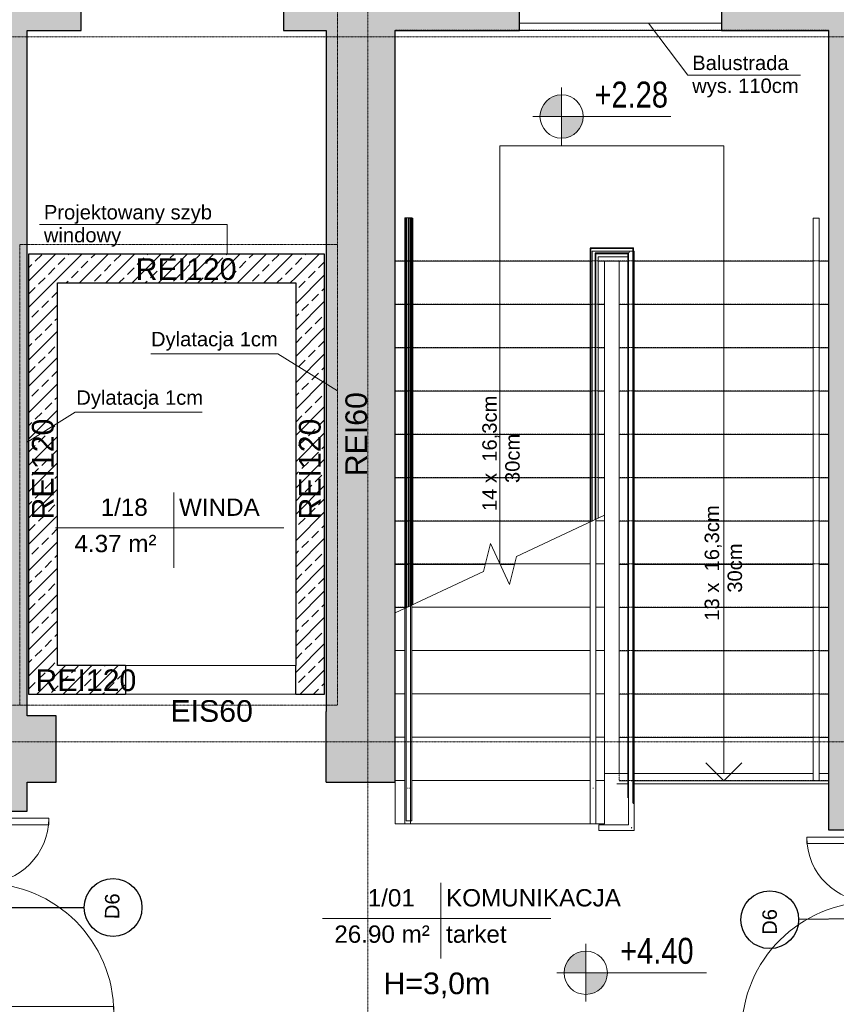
# Model space of a CAD drawing. Header units: inches. Extents: x -112469 to 885939, y -131046 to 286269.
# Tile 111 of 138: x 154391 to 160047, y -45531 to -38707. Entities that reach past the tile are written whole.
import ezdxf

# ---------------------------------------------------------------- set-up
doc = ezdxf.new("R2010")
doc.units = ezdxf.units.IN
doc.header["$MEASUREMENT"] = 0
for name, pattern in [('Aligning Line 1_8_', [0.635, 0.3175, -0.3175]), ('Linia siatki', [0.9925, 0.47, -0.2175, 0.0875, -0.2175]), ('Ponad', [0.396875, 0.238125, -0.15875])]:
    doc.linetypes.add(name, pattern=pattern)
for name, color, linetype, lineweight in [('_IS_kan san', 34, 'Continuous', 40), ('A-AREA', 251, 'Continuous', 9), ('A-AREA-IDEN', 251, 'Continuous', 9), ('A-DETL', 251, 'Continuous', 9), ('A-DETL-GENF', 254, 'Continuous', 9), ('A-DETL-MEDM', 251, 'Continuous', 25), ('A-DETL-THIN', 251, 'Continuous', 9), ('A-DOOR', 251, 'Continuous', 9), ('A-DOOR-FRAM', 251, 'Continuous', 18), ('A-FLOR', 251, 'Continuous', 9), ('A-FLOR-HRAL', 251, 'Continuous', 9), ('A-FLOR-HRAL-MBND', 251, 'Ponad', 9), ('A-WALL', 251, 'Continuous', 9), ('A-WALL-PATT', 254, 'Continuous', 25), ('G-ANNO-DIMS', 251, 'Continuous', 9), ('G-ANNO-TEXT', 251, 'Continuous', 9), ('S-GRID', 251, 'Continuous', 9), ('S-STRS', 251, 'Continuous', 9), ('S-STRS-ANNO', 251, 'Continuous', 9), ('S-STRS-MBND', 251, 'Ponad', 9)]:
    doc.layers.add(name, color=color, linetype=linetype, lineweight=lineweight)
doc.styles.add('Arial_1', font='arial.ttf', dxfattribs={"height": 12})
doc.styles.add('Arial_2', font='arial.ttf', dxfattribs={"height": 10})
doc.styles.add('Arial_3', font='arial.ttf', dxfattribs={"height": 15})
doc.styles.add('Arial_4', font='arial.ttf', dxfattribs={"width": 0.8, "height": 18})
pattern_1 = [(45, (-149354.02, 88325.72), (-91.23799, 91.23799), []), (45, (-149262.78, 88325.72), (-91.23799, 91.23799), [64.52, -32.26])]

# ---------------------------------------------------------------- blocks, each defined once
blk = doc.blocks.new('Etyk_pom_1_mala - Etyk_pom_1_mala-219433-4_Poziom piętra')
at = {"layer": 'A-AREA-IDEN'}
for p, q in [((-0.0958, 0.1444), (-0.0958, -0.3781)), ((-0.9154, -0.1015), (0.6661, -0.1015))]:
    blk.add_line(p, q, dxfattribs=at)
blk = doc.blocks.new('Typ poręczy górnej - Górna poręcz_wewnętrzny_-V11-4_Poziom piętra')
at = {"layer": 'A-FLOR-HRAL', "linetype": 'Ponad'}
for p, q in [((16502.16, -9005.59), (16506.16, -9005.59)), ((16502.16, -9035.47), (16502.16, -9005.59)), ((16506.16, -9035.47), (16506.16, -9005.59)), ((16502.16, -9035.47), (16506.16, -9035.47)), ((16502.16, -9035.59), (16506.16, -9035.59)), ((16502.16, -9275.76), (16502.16, -9035.59)), ((16506.16, -9273.9), (16506.16, -9035.59))]:
    blk.add_line(p, q, dxfattribs=at)
at = {"layer": 'A-FLOR-HRAL'}
for p, q in [((16506.16, -9273.9), (16502.16, -9275.76)), ((16502.16, -9423.47), (16502.16, -9275.76)), ((16506.16, -9423.47), (16506.16, -9273.9)), ((16502.16, -9423.47), (16506.16, -9423.47))]:
    blk.add_line(p, q, dxfattribs=at)
blk = doc.blocks.new('Typ poręczy górnej - Górna poręcz_wewnętrzny_-712975-4_Poziom piętra')
at = {"layer": 'A-FLOR-HRAL'}
for p, q in [((16502.16, -9396.58), (16502.16, -9423.47)), ((16503.95, -9400.72), (16504.37, -9400.72)), ((16506.16, -9423.47), (16506.16, -9396.58))]:
    blk.add_line(p, q, dxfattribs=at)
at = {"layer": 'A-FLOR-HRAL', "flags": 128}
blk.add_lwpolyline([(16504.37, -9423.47), (16504.16, -9423.47), (16503.96, -9423.47)], dxfattribs=at)
blk = doc.blocks.new('Poręcz - Poręcz-712949-4_Poziom piętra')
at = {"layer": 'A-FLOR-HRAL-MBND'}
for p, q in [((16502.66, -9005.59), (16505.66, -9005.59)), ((16502.66, -9035.47), (16502.66, -9005.59)), ((16502.66, -9005.59), (16505.66, -9005.59)), ((16502.66, -9035.47), (16502.66, -9005.59)), ((16502.66, -9005.59), (16505.66, -9005.59)), ((16502.66, -9035.47), (16502.66, -9005.59)), ((16502.66, -9005.59), (16505.66, -9005.59)), ((16502.66, -9035.47), (16502.66, -9005.59)), ((16505.66, -9035.47), (16505.66, -9005.59)), ((16505.66, -9035.47), (16505.66, -9005.59)), ((16505.66, -9035.47), (16505.66, -9005.59)), ((16505.66, -9035.47), (16505.66, -9005.59)), ((16502.66, -9035.59), (16502.66, -9035.47)), ((16502.66, -9035.59), (16502.66, -9035.47)), ((16502.66, -9035.59), (16502.66, -9035.47)), ((16502.66, -9035.59), (16502.66, -9035.47)), ((16502.66, -9275.53), (16502.66, -9035.59)), ((16502.66, -9275.53), (16502.66, -9035.59)), ((16502.66, -9275.53), (16502.66, -9035.59)), ((16502.66, -9275.53), (16502.66, -9035.59)), ((16505.66, -9035.59), (16505.66, -9035.47)), ((16505.66, -9035.59), (16505.66, -9035.47)), ((16505.66, -9035.59), (16505.66, -9035.47)), ((16505.66, -9035.59), (16505.66, -9035.47)), ((16505.66, -9274.13), (16505.66, -9035.59)), ((16505.66, -9274.13), (16505.66, -9035.59)), ((16505.66, -9274.13), (16505.66, -9035.59)), ((16505.66, -9274.13), (16505.66, -9035.59))]:
    blk.add_line(p, q, dxfattribs=at)
blk = doc.blocks.new('Typ poręczy górnej - Górna poręcz_wewnętrzny_-V10-4_Poziom piętra')
at = {"layer": 'A-FLOR-HRAL'}
for p, q in [((16788.08, -9005.71), (16784.08, -9005.71)), ((16784.08, -9005.71), (16784.08, -9395.71)), ((16788.08, -9005.71), (16788.08, -9395.71)), ((16788.08, -9395.71), (16784.08, -9395.71))]:
    blk.add_line(p, q, dxfattribs=at)
blk = doc.blocks.new('Typ poręczy górnej - Górna poręcz_wewnętrzny_-712286-4_Poziom piętra')
at = {"layer": 'A-FLOR-HRAL'}
for p, q in [((16784.08, -9005.71), (16784.08, -9036.67)), ((16788.08, -9036.67), (16788.08, -9005.71)), ((16784.08, -9036.67), (16784.08, -9395.71)), ((16788.08, -9395.71), (16788.08, -9036.67))]:
    blk.add_line(p, q, dxfattribs=at)
at = {"layer": 'A-FLOR-HRAL', "flags": 128}
for points in [[(16785.88, -9005.71), (16786.08, -9005.71), (16786.29, -9005.71)], [(16786.29, -9395.71), (16786.08, -9395.71), (16785.88, -9395.71)]]:
    blk.add_lwpolyline(points, dxfattribs=at)
blk = doc.blocks.new('Typ poręczy górnej - Górna poręcz_wewnętrzny_-V9-4_Poziom piętra')
at = {"layer": 'A-FLOR-HRAL'}
for p, q in [((16631.08, -9028.67), (16660.16, -9028.67)), ((16631.08, -9035.71), (16631.08, -9028.67)), ((16635.08, -9032.67), (16656.16, -9032.67)), ((16635.08, -9035.71), (16635.08, -9032.67)), ((16656.16, -9032.67), (16656.16, -9395.71)), ((16660.16, -9028.67), (16660.16, -9395.71)), ((16631.08, -9215.65), (16631.08, -9035.71)), ((16635.08, -9213.78), (16635.08, -9035.71)), ((16656.16, -9395.71), (16656.16, -9426.25)), ((16660.16, -9395.71), (16660.16, -9430.25)), ((16635.62, -9430.25), (16635.62, -9426.25)), ((16656.16, -9426.25), (16635.62, -9426.25)), ((16660.16, -9430.25), (16635.62, -9430.25))]:
    blk.add_line(p, q, dxfattribs=at)
blk = doc.blocks.new('Typ poręczy górnej - Górna poręcz_wewnętrzny_-703303-4_Poziom piętra')
at = {"layer": 'A-FLOR-HRAL'}
for p, q in [((16658.16, -9028.67), (16631.08, -9028.67)), ((16631.08, -9028.67), (16631.08, -9035.21)), ((16635.08, -9032.67), (16656.16, -9032.67)), ((16635.08, -9035.21), (16635.08, -9032.67)), ((16656.16, -9030.67), (16656.16, -9396.22)), ((16660.16, -9396.22), (16660.16, -9030.67)), ((16631.08, -9035.21), (16631.08, -9215.65)), ((16635.08, -9213.78), (16635.08, -9035.21)), ((16656.16, -9396.22), (16656.16, -9426.25)), ((16660.16, -9430.25), (16660.16, -9396.22)), ((16656.16, -9426.25), (16635.62, -9426.25)), ((16635.62, -9428.02), (16635.62, -9428.46)), ((16635.62, -9430.25), (16660.16, -9430.25))]:
    blk.add_line(p, q, dxfattribs=at)
at = {"layer": 'A-FLOR-HRAL', "flags": 128}
for points in [[(16658.16, -9028.67), (16657.64, -9028.74), (16657.16, -9028.94), (16656.75, -9029.26), (16656.43, -9029.67), (16656.23, -9030.16), (16656.16, -9030.67)], [(16656.16, -9030.67), (16656.23, -9030.16), (16656.43, -9029.67), (16656.75, -9029.26), (16657.16, -9028.94), (16657.64, -9028.74), (16658.16, -9028.67), (16658.68, -9028.74), (16659.16, -9028.94), (16659.58, -9029.26)], [(16659.58, -9029.26), (16659.16, -9028.94), (16658.68, -9028.74), (16658.16, -9028.67)]]:
    blk.add_lwpolyline(points, dxfattribs=at)
at = {"layer": 'A-FLOR-HRAL'}
for points, knots in [([(16632.85, -9030.44), (16632.88, -9030.48), (16632.96, -9030.55), (16633.08, -9030.67), (16633.2, -9030.8), (16633.28, -9030.87), (16633.32, -9030.91)], [-0.53727163, -0.53727163, -0.53727163, -0.53727163, -0.52083333, -0.5, -0.47916667, -0.46272837, -0.46272837, -0.46272837, -0.46272837]), ([(16657.93, -9428.02), (16657.96, -9428.06), (16658.04, -9428.13), (16658.16, -9428.25), (16658.28, -9428.37), (16658.35, -9428.44), (16658.37, -9428.46)], [0.46272837, 0.46272837, 0.46272837, 0.46272837, 0.47916667, 0.5, 0.52083333, 0.53328567, 0.53328567, 0.53328567, 0.53328567])]:
    blk.add_open_spline(points, degree=3, knots=knots, dxfattribs=at)
for points in [[(16633.29, -9035.71), (16633.22, -9035.71), (16633.08, -9035.72), (16632.95, -9035.71), (16632.88, -9035.71)], [(16657.96, -9395.72), (16658.03, -9395.72), (16658.16, -9395.71), (16658.3, -9395.72), (16658.37, -9395.72)]]:
    blk.add_open_spline(points, degree=3, dxfattribs=at)
blk = doc.blocks.new('Poręcz - Poręcz-703291-4_Poziom piętra')
at = {"layer": 'A-FLOR-HRAL'}
for p, q in [((16503.66, -9005.71), (16506.66, -9005.71)), ((16503.66, -9035.71), (16503.66, -9005.71)), ((16506.66, -9035.71), (16506.66, -9005.71)), ((16503.66, -9275.06), (16503.66, -9035.71)), ((16506.66, -9273.67), (16506.66, -9035.71))]:
    blk.add_line(p, q, dxfattribs=at)
blk = doc.blocks.new('Typ poręczy górnej - Górna poręcz_wewnętrzny_-V8-4_Poziom piętra')
at = {"layer": 'A-FLOR-HRAL', "linetype": 'Ponad'}
for p, q in [((16501.16, -9005.47), (16505.16, -9005.47)), ((16501.16, -9035.47), (16501.16, -9005.47)), ((16505.16, -9035.47), (16505.16, -9005.47)), ((16501.16, -9276.23), (16501.16, -9035.47)), ((16505.16, -9274.37), (16505.16, -9035.47))]:
    blk.add_line(p, q, dxfattribs=at)
at = {"layer": 'A-FLOR-HRAL'}
for p, q in [((16505.16, -9274.37), (16501.16, -9276.23)), ((16501.16, -9425.47), (16501.16, -9276.23)), ((16505.16, -9425.47), (16505.16, -9274.37)), ((16501.16, -9425.47), (16505.16, -9425.47))]:
    blk.add_line(p, q, dxfattribs=at)
blk = doc.blocks.new('Typ poręczy górnej - Górna poręcz_wewnętrzny_-702209-4_Poziom piętra')
at = {"layer": 'A-FLOR-HRAL'}
for p, q in [((16501.16, -9396.58), (16501.16, -9425.47)), ((16502.95, -9400.72), (16503.37, -9400.72)), ((16505.16, -9425.47), (16505.16, -9396.58))]:
    blk.add_line(p, q, dxfattribs=at)
at = {"layer": 'A-FLOR-HRAL', "flags": 128}
blk.add_lwpolyline([(16503.37, -9425.47), (16503.16, -9425.47), (16502.96, -9425.47)], dxfattribs=at)
blk = doc.blocks.new('Typ poręczy górnej - Górna poręcz_wewnętrzny_-V7-4_Poziom piętra')
at = {"layer": 'A-FLOR-HRAL', "linetype": 'Ponad'}
for p, q in [((16629.58, -9026.43), (16659.66, -9026.43)), ((16629.58, -9035.47), (16629.58, -9026.43)), ((16659.66, -9026.43), (16659.66, -9395.47)), ((16633.58, -9030.43), (16655.66, -9030.43)), ((16633.58, -9035.47), (16633.58, -9030.43)), ((16655.66, -9030.43), (16655.66, -9395.47)), ((16629.58, -9216.35), (16629.58, -9035.47)), ((16633.58, -9214.48), (16633.58, -9035.47)), ((16655.66, -9395.47), (16655.66, -9407.75)), ((16659.66, -9395.47), (16659.66, -9411.75)), ((16484.58, -9396.71), (16488.58, -9396.71))]:
    blk.add_line(p, q, dxfattribs=at)
at = {"layer": 'A-FLOR-HRAL'}
for p, q in [((16633.58, -9214.48), (16629.58, -9216.35)), ((16629.58, -9425.47), (16629.58, -9216.35)), ((16633.58, -9425.47), (16633.58, -9214.48)), ((16629.58, -9425.47), (16633.58, -9425.47))]:
    blk.add_line(p, q, dxfattribs=at)
blk = doc.blocks.new('Typ poręczy górnej - Górna poręcz_wewnętrzny_-702195-4_Poziom piętra')
at = {"layer": 'A-FLOR-HRAL'}
for p, q in [((16629.58, -9396.58), (16629.58, -9425.47)), ((16631.37, -9400.72), (16631.79, -9400.72)), ((16633.58, -9425.47), (16633.58, -9396.58))]:
    blk.add_line(p, q, dxfattribs=at)
at = {"layer": 'A-FLOR-HRAL', "flags": 128}
blk.add_lwpolyline([(16631.79, -9425.47), (16631.58, -9425.47), (16631.38, -9425.47)], dxfattribs=at)
blk = doc.blocks.new('Poręcz - Poręcz-702183-4_Poziom piętra')
at = {"layer": 'A-FLOR-HRAL-MBND'}
for p, q in [((16501.66, -9005.47), (16504.66, -9005.47)), ((16501.66, -9035.47), (16501.66, -9005.47)), ((16501.66, -9005.47), (16504.66, -9005.47)), ((16501.66, -9035.47), (16501.66, -9005.47)), ((16501.66, -9005.47), (16504.66, -9005.47)), ((16501.66, -9035.47), (16501.66, -9005.47)), ((16501.66, -9005.47), (16504.66, -9005.47)), ((16501.66, -9035.47), (16501.66, -9005.47)), ((16504.66, -9035.47), (16504.66, -9005.47)), ((16504.66, -9035.47), (16504.66, -9005.47)), ((16504.66, -9035.47), (16504.66, -9005.47)), ((16504.66, -9035.47), (16504.66, -9005.47)), ((16501.66, -9276), (16501.66, -9035.47)), ((16501.66, -9276), (16501.66, -9035.47)), ((16501.66, -9276), (16501.66, -9035.47)), ((16501.66, -9276), (16501.66, -9035.47)), ((16504.66, -9274.6), (16504.66, -9035.47)), ((16504.66, -9274.6), (16504.66, -9035.47)), ((16504.66, -9274.6), (16504.66, -9035.47)), ((16504.66, -9274.6), (16504.66, -9035.47))]:
    blk.add_line(p, q, dxfattribs=at)
blk = doc.blocks.new('Poręcz - Poręcz-702179-4_Poziom piętra')
at = {"layer": 'A-FLOR-HRAL-MBND'}
for p, q in [((16630.08, -9026.93), (16659.16, -9026.93)), ((16630.08, -9035.47), (16630.08, -9026.93)), ((16630.08, -9026.93), (16659.16, -9026.93)), ((16630.08, -9035.47), (16630.08, -9026.93)), ((16630.08, -9026.93), (16659.16, -9026.93)), ((16630.08, -9035.47), (16630.08, -9026.93)), ((16630.08, -9026.93), (16659.16, -9026.93)), ((16630.08, -9035.47), (16630.08, -9026.93)), ((16659.16, -9026.93), (16659.16, -9395.47)), ((16659.16, -9026.93), (16659.16, -9395.47)), ((16659.16, -9026.93), (16659.16, -9395.47)), ((16659.16, -9026.93), (16659.16, -9395.47)), ((16633.08, -9029.93), (16656.16, -9029.93)), ((16633.08, -9035.47), (16633.08, -9029.93)), ((16633.08, -9029.93), (16656.16, -9029.93)), ((16633.08, -9035.47), (16633.08, -9029.93)), ((16633.08, -9029.93), (16656.16, -9029.93)), ((16633.08, -9035.47), (16633.08, -9029.93)), ((16633.08, -9029.93), (16656.16, -9029.93)), ((16633.08, -9035.47), (16633.08, -9029.93)), ((16656.16, -9029.93), (16656.16, -9395.47)), ((16656.16, -9029.93), (16656.16, -9395.47)), ((16656.16, -9029.93), (16656.16, -9395.47)), ((16656.16, -9029.93), (16656.16, -9395.47)), ((16630.08, -9216.11), (16630.08, -9035.47)), ((16630.08, -9216.11), (16630.08, -9035.47)), ((16630.08, -9216.11), (16630.08, -9035.47)), ((16630.08, -9216.11), (16630.08, -9035.47)), ((16633.08, -9214.72), (16633.08, -9035.47)), ((16633.08, -9214.72), (16633.08, -9035.47)), ((16633.08, -9214.72), (16633.08, -9035.47)), ((16633.08, -9214.72), (16633.08, -9035.47)), ((16656.16, -9395.47), (16656.16, -9408.25)), ((16656.16, -9395.47), (16656.16, -9408.25)), ((16656.16, -9395.47), (16656.16, -9408.25)), ((16656.16, -9395.47), (16656.16, -9408.25)), ((16659.16, -9395.47), (16659.16, -9411.25)), ((16659.16, -9395.47), (16659.16, -9411.25)), ((16659.16, -9395.47), (16659.16, -9411.25)), ((16659.16, -9395.47), (16659.16, -9411.25)), ((16485.08, -9396.71), (16488.08, -9396.71)), ((16485.08, -9396.71), (16488.08, -9396.71)), ((16485.08, -9396.71), (16488.08, -9396.71)), ((16485.08, -9396.71), (16488.08, -9396.71))]:
    blk.add_line(p, q, dxfattribs=at)
blk = doc.blocks.new('Otwór drzwiowy - 118x223-651258-4_Poziom piętra')
at = {"layer": 'A-DETL-GENF', "linetype": 'Ponad'}
for p, q in [((58.18, 10), (-59.82, 10)), ((-59.82, -10), (58.18, -10))]:
    blk.add_line(p, q, dxfattribs=at)
at = {"layer": 'A-DETL-MEDM'}
for p, q in [((-59.82, 10), (-59.82, -10)), ((58.18, -10), (58.18, 10))]:
    blk.add_line(p, q, dxfattribs=at)
blk = doc.blocks.new('Drzwi-korytarz-niesymetryczne-wpuszczane - 1350 x 2000mm-591046-4_Poziom piętra')
at = {"layer": 'A-DOOR', "lineweight": 18}
for p, q in [((-67.5, -6.365), (-67.5, 83.635)), ((-67.5, 83.635), (-63, 83.635)), ((-63, 83.635), (-63, -6.365)), ((67.5, 38.635), (63, 38.635)), ((63, 38.635), (63, -6.365)), ((67.5, -6.365), (67.5, 38.635)), ((-63, -6.365), (-67.5, -6.365)), ((63, -6.365), (67.5, -6.365))]:
    blk.add_line(p, q, dxfattribs=at)
at = {"layer": 'A-DOOR'}
for centre, radius, start, end in [((-67.5, -6.365), 90, 0, 90), ((67.5, -6.365), 45, 90, 180)]:
    blk.add_arc(centre, radius, start, end, dxfattribs=at)
at = {"layer": 'A-DOOR-FRAM'}
for p, q in [((-67.5, -6.365), (-72.5, -6.365)), ((-72.5, -6.365), (-72.5, -21.365)), ((-67.5, -11.34125), (-67.5, -6.365)), ((67.5, -6.365), (67.5, -11.34125)), ((72.5, -6.365), (67.5, -6.365)), ((72.5, -21.365), (72.5, -6.365)), ((-65.9125, -11.34125), (-67.5, -11.34125)), ((-65.9125, -16.44375), (-65.9125, -11.34125)), ((67.5, -11.34125), (65.9125, -11.34125)), ((65.9125, -11.34125), (65.9125, -16.44375)), ((-67.5, -21.365), (-67.5, -16.44375)), ((-67.5, -16.44375), (-65.9125, -16.44375)), ((65.9125, -16.44375), (67.5, -16.44375)), ((67.5, -16.44375), (67.5, -21.365)), ((-72.5, -21.365), (-67.5, -21.365)), ((67.5, -21.365), (72.5, -21.365))]:
    blk.add_line(p, q, dxfattribs=at)
blk = doc.blocks.new('Drzwi-korytarz-niesymetryczne-wpuszczane - 1350 x 2000mm-590928-4_Poziom piętra')
at = {"layer": 'A-DOOR', "lineweight": 18}
for p, q in [((-63, 6.365), (-67.5, 6.365)), ((-67.5, 6.365), (-67.5, -83.635)), ((-63, -83.635), (-63, 6.365)), ((63, 6.365), (67.5, 6.365)), ((63, -38.635), (63, 6.365)), ((67.5, 6.365), (67.5, -38.635)), ((67.5, -38.635), (63, -38.635)), ((-67.5, -83.635), (-63, -83.635))]:
    blk.add_line(p, q, dxfattribs=at)
at = {"layer": 'A-DOOR'}
for centre, radius, start, end in [((-67.5, 6.365), 90, 270, 360), ((67.5, 6.365), 45, 180, 270)]:
    blk.add_arc(centre, radius, start, end, dxfattribs=at)
at = {"layer": 'A-DOOR-FRAM'}
for p, q in [((-72.5, 21.365), (-67.5, 21.365)), ((-72.5, 6.365), (-72.5, 21.365)), ((-67.5, 21.365), (-67.5, 16.44375)), ((67.5, 21.365), (72.5, 21.365)), ((67.5, 16.44375), (67.5, 21.365)), ((72.5, 21.365), (72.5, 6.365)), ((-67.5, 16.44375), (-65.9125, 16.44375)), ((-65.9125, 16.44375), (-65.9125, 11.34125)), ((65.9125, 16.44375), (67.5, 16.44375)), ((65.9125, 11.34125), (65.9125, 16.44375)), ((-67.5, 11.34125), (-67.5, 6.365)), ((-65.9125, 11.34125), (-67.5, 11.34125)), ((67.5, 11.34125), (65.9125, 11.34125)), ((67.5, 6.365), (67.5, 11.34125)), ((-67.5, 6.365), (-72.5, 6.365)), ((72.5, 6.365), (67.5, 6.365))]:
    blk.add_line(p, q, dxfattribs=at)
blk = doc.blocks.new('PIĘTRO')
at = {"layer": 'A-WALL-PATT', "lineweight": 9}
h = blk.add_hatch(color=251, dxfattribs=at)
h.paths.add_polyline_path([(13042.2, -15831.43), (13042.2, -7291.43), (12582.2, -7291.43), (12582.2, -15831.43), (12692.14, -15831.43)])
h.paths.add_polyline_path([(12692.44, -5841.43), (13042.2, -5841.43), (13042.2, 198.57), (12582.2, 198.57), (12582.2, -1965.08), (12588.55, -1965.08), (12588.55, -1985.08), (12582.2, -1985.08), (12582.2, -2105.08), (12588.55, -2105.08), (12588.55, -2125.08), (12582.2, -2125.08), (12582.2, -5841.43), (12641.41, -5841.43)])
h = blk.add_hatch(color=251, dxfattribs=at)
h.paths.add_polyline_path([(17964.73, -431.43), (18592.2, -431.43), (18592.2, 198.57), (17852.2, 198.57), (17852.2, -431.43)])
h.paths.add_polyline_path([(15592.2, -431.43), (16452.2, -431.43), (16452.2, 198.57), (14817.2, 198.57), (14817.2, -431.43), (15112.2, -431.43)])
h.paths.add_polyline_path([(13417.2, -431.43), (13417.2, 198.57), (13042.2, 198.57), (13042.2, -431.43)])
h = blk.add_hatch(color=251, dxfattribs=at)
h.paths.add_polyline_path([(18592.2, -15201.43), (19052.2, -15201.43), (19052.2, -7421.43), (18592.2, -7421.43), (18592.2, -15051.43)])
h.paths.add_polyline_path([(18892.2, -5971.43), (19052.2, -5971.43), (19052.2, 198.57), (18592.2, 198.57), (18592.2, -5971.43)])
for points in [[(15592.2, -5641.43), (15592.2, -431.43), (15112.2, -431.43), (15112.2, -5641.43), (15531.23, -5641.43)], [(13242.2, -5641.43), (13242.2, -5181.43), (13042.2, -5181.43), (13042.2, -5641.43)]]:
    blk.add_hatch(color=251, dxfattribs=at).paths.add_polyline_path(points)
h = blk.add_hatch(dxfattribs=at)
h.set_pattern_fill('FP_1', color=251, scale=10, style=0, pattern_type=2)
h.set_pattern_definition(pattern_1)
h.paths.add_polyline_path([(13052.2, -4831.43), (13252.2, -4831.43), (13252.2, -1981.43), (13052.2, -1981.43), (13052.2, -2768.94)])
h = blk.add_hatch(dxfattribs=at)
h.set_pattern_fill('FP_1', color=251, scale=10, style=0, pattern_type=2)
h.set_pattern_definition(pattern_1)
h.paths.add_polyline_path([(13252.2, -2181.43), (14902.2, -2181.43), (14902.2, -1981.43), (13252.2, -1981.43)])
h = blk.add_hatch(dxfattribs=at)
h.set_pattern_fill('FP_1', color=251, scale=10, style=0, pattern_type=2)
h.set_pattern_definition(pattern_1)
h.paths.add_polyline_path([(15102.2, -5031.43), (15102.2, -1981.43), (14902.2, -1981.43), (14902.2, -5031.43)])
h = blk.add_hatch(dxfattribs=at)
h.set_pattern_fill('FP_1', color=251, scale=10, style=0, pattern_type=2)
h.set_pattern_definition(pattern_1)
h.paths.add_polyline_path([(13722.2, -5031.43), (13722.2, -4831.43), (13052.2, -4831.43), (13052.2, -5031.43)])
at = {"layer": 'G-ANNO-DIMS'}
h = blk.add_hatch(color=251, dxfattribs=at)
edge = h.paths.add_edge_path()
edge.add_arc((16744.24, -1027.9), 150, 90, 180)
edge.add_line((16594.24, -1027.9), (16744.24, -1027.9))
edge.add_line((16744.24, -1027.9), (16744.24, -877.9))
h = blk.add_hatch(color=251, dxfattribs=at)
edge = h.paths.add_edge_path()
edge.add_arc((16744.24, -1027.9), 150, 270, 360)
edge.add_line((16894.24, -1027.9), (16744.24, -1027.9))
edge.add_line((16744.24, -1027.9), (16744.24, -1177.9))
h = blk.add_hatch(color=251, dxfattribs=at)
edge = h.paths.add_edge_path()
edge.add_arc((16911.18, -6961.91), 150, 90, 180)
edge.add_line((16761.18, -6961.91), (16911.18, -6961.91))
edge.add_line((16911.18, -6961.91), (16911.18, -6811.91))
h = blk.add_hatch(color=251, dxfattribs=at)
edge = h.paths.add_edge_path()
edge.add_arc((16911.18, -6961.91), 150, 270, 360)
edge.add_line((17061.18, -6961.91), (16911.18, -6961.91))
edge.add_line((16911.18, -6961.91), (16911.18, -7111.91))
at = {"layer": 'A-AREA', "color": 251}
for p, q in [((17126.8, -5651.43), (17207.6, -5651.43)), ((17247.6, -5651.43), (18592.2, -5651.43))]:
    blk.add_line(p, q, dxfattribs=at)
at = {"layer": 'A-DETL', "color": 251, "linetype": 'Aligning Line 1_8_', "lineweight": 18}
for p, q in [((15192.2, 258.16), (15192.2, -5106.43)), ((12992.2, -1915.08), (12992.2, -5106.43)), ((15192.2, -1915.08), (12992.2, -1915.08)), ((15192.2, -5106.43), (12514.35, -5106.43))]:
    blk.add_line(p, q, dxfattribs=at)
at = {"layer": 'A-DETL-MEDM', "color": 251}
for p, q in [((15112.2, -5641.43), (15112.2, -5151.43)), ((13042.2, -5641.43), (13242.2, -5641.43)), ((12327.2, -6509.64), (13437.2, -6509.64)), ((19495.82, -6581.62), (18385.88, -6592.35))]:
    blk.add_line(p, q, dxfattribs=at)
for centre in [(13637.2, -6509.64), (18185.89, -6594.28)]:
    blk.add_circle(centre, 200, dxfattribs=at)
at = {"layer": 'A-DETL-THIN', "color": 251}
for p, q in [((16452.2, -381.43), (17852.2, -381.43)), ((17618.45, -742), (17346.74, -381.43)), ((18398.45, -742), (17618.45, -742)), ((14427.97, -1777), (13127.97, -1777)), ((14427.97, -1777), (14427.97, -1981.43)), ((14779.56, -2671.41), (13899.56, -2671.41)), ((14779.56, -2671.41), (15192.2, -2929.26)), ((13374.84, -3076.41), (13042.2, -3284.27)), ((13374.84, -3076.41), (14254.84, -3076.41))]:
    blk.add_line(p, q, dxfattribs=at)
at = {"layer": 'A-FLOR', "color": 251}
for p, q in [((17207.6, -5581.43), (17042.2, -5581.43)), ((18486.8, -5581.43), (17247.6, -5581.43)), ((18592.2, -5581.43), (18526.8, -5581.43))]:
    blk.add_line(p, q, dxfattribs=at)
at = {"layer": 'A-WALL', "color": 251, "lineweight": 25}
for p, q in [((13417.2, -431.43), (13417.2, 198.57)), ((14817.2, 198.57), (14817.2, -431.43)), ((16452.2, -431.43), (16452.2, 198.57)), ((17852.2, 198.57), (17852.2, -431.43)), ((13042.2, -5181.43), (13042.2, -431.43)), ((13042.2, -431.43), (13417.2, -431.43)), ((14817.2, -431.43), (15112.2, -431.43)), ((15112.2, -431.43), (15112.2, -5151.43)), ((15592.2, -5641.43), (15592.2, -431.43)), ((15592.2, -431.43), (16452.2, -431.43)), ((17852.2, -431.43), (18592.2, -431.43)), ((18592.2, -431.43), (18592.2, -5971.43)), ((15102.2, -1981.43), (13052.2, -1981.43)), ((13052.2, -1981.43), (13052.2, -5031.43)), ((15102.2, -5031.43), (15102.2, -1981.43)), ((13252.2, -2181.43), (14902.2, -2181.43)), ((13252.2, -4831.43), (13252.2, -2181.43)), ((14902.2, -2181.43), (14902.2, -4831.43)), ((13722.2, -4831.43), (13252.2, -4831.43)), ((13052.2, -5031.43), (13722.2, -5031.43)), ((14902.2, -5031.43), (15102.2, -5031.43)), ((13242.2, -5181.43), (13042.2, -5181.43)), ((13242.2, -5641.43), (13242.2, -5181.43)), ((13042.2, -5841.43), (13042.2, -5641.43)), ((15112.2, -5641.43), (15592.2, -5641.43)), ((12742.2, -5841.43), (13042.2, -5841.43)), ((18592.2, -5971.43), (18892.2, -5971.43))]:
    blk.add_line(p, q, dxfattribs=at)
at = {"layer": 'G-ANNO-DIMS', "color": 251}
for p, q in [((16744.24, -827.9), (16744.24, -1227.9)), ((16744.24, -1027.9), (16744.24, -877.9)), ((16944.24, -1027.9), (16544.24, -1027.9)), ((17501.57, -1027.9), (16587.56, -1027.9)), ((16594.24, -1027.9), (16744.24, -1027.9)), ((16744.24, -1027.9), (17501.57, -1027.9)), ((16744.24, -1027.9), (16744.24, -1177.9)), ((16894.24, -1027.9), (16744.24, -1027.9)), ((16911.18, -6761.91), (16911.18, -7161.91)), ((16911.18, -6961.91), (16911.18, -6811.91)), ((17111.18, -6961.91), (16711.18, -6961.91)), ((16761.18, -6961.91), (16911.18, -6961.91)), ((17746.85, -6961.91), (16764.94, -6961.91)), ((16911.18, -6961.91), (17746.85, -6961.91)), ((16911.18, -6961.91), (16911.18, -7111.91)), ((17061.18, -6961.91), (16911.18, -6961.91))]:
    blk.add_line(p, q, dxfattribs=at)
for centre, start, end in [((16744.24, -1027.9), 90, 180), ((16744.24, -1027.9), 0, 90), ((16744.24, -1027.9), 180, 270), ((16744.24, -1027.9), 270, 0), ((16911.18, -6961.91), 90, 180), ((16911.18, -6961.91), 0, 90), ((16911.18, -6961.91), 180, 270), ((16911.18, -6961.91), 270, 0)]:
    blk.add_arc(centre, 150, start, end, dxfattribs=at)
at = {"layer": 'S-GRID', "color": 251, "linetype": 'Linia siatki'}
for p, q in [((15402.2, 3814.58), (15402.2, -22310.93)), ((-1420.75, -476.43), (33508.1, -476.43)), ((-1420.75, -5361.43), (33508.1, -5361.43))]:
    blk.add_line(p, q, dxfattribs=at)
at = {"layer": 'S-STRS', "color": 251}
for p, q in [((17852.2, -431.43), (16452.2, -431.43)), ((15592.2, -2031.43), (15682.6, -2031.43)), ((15712.6, -2031.43), (16956.8, -2031.43)), ((16996.8, -2031.43), (17042.2, -2031.43)), ((17042.2, -2331.43), (17042.2, -2031.43)), ((17042.2, -2031.43), (17142.2, -2031.43)), ((17142.2, -2031.43), (17142.2, -2331.43)), ((17207.6, -2031.43), (17142.2, -2031.43)), ((18486.8, -2031.43), (17247.6, -2031.43)), ((18592.2, -2031.43), (18526.8, -2031.43)), ((15592.2, -2331.43), (15682.6, -2331.43)), ((15712.6, -2331.43), (16956.8, -2331.43)), ((16996.8, -2331.43), (17042.2, -2331.43)), ((17042.2, -2631.43), (17042.2, -2331.43)), ((17207.6, -2331.43), (17142.2, -2331.43)), ((17142.2, -2331.43), (17142.2, -2631.43)), ((18486.8, -2331.43), (17247.6, -2331.43)), ((18592.2, -2331.43), (18526.8, -2331.43)), ((15592.2, -2631.43), (15682.6, -2631.43)), ((15712.6, -2631.43), (16956.8, -2631.43)), ((16996.8, -2631.43), (17042.2, -2631.43)), ((17042.2, -2931.43), (17042.2, -2631.43)), ((17207.6, -2631.43), (17142.2, -2631.43)), ((17142.2, -2631.43), (17142.2, -2931.43)), ((18486.8, -2631.43), (17247.6, -2631.43)), ((18592.2, -2631.43), (18526.8, -2631.43)), ((15592.2, -2931.43), (15682.6, -2931.43)), ((15712.6, -2931.43), (16956.8, -2931.43)), ((16996.8, -2931.43), (17042.2, -2931.43)), ((17042.2, -3231.43), (17042.2, -2931.43)), ((17207.6, -2931.43), (17142.2, -2931.43)), ((17142.2, -2931.43), (17142.2, -3231.43)), ((18486.8, -2931.43), (17247.6, -2931.43)), ((18592.2, -2931.43), (18526.8, -2931.43)), ((15592.2, -3231.43), (15682.6, -3231.43)), ((15712.6, -3231.43), (16956.8, -3231.43)), ((16996.8, -3231.43), (17042.2, -3231.43)), ((17042.2, -3531.43), (17042.2, -3231.43)), ((17207.6, -3231.43), (17142.2, -3231.43)), ((17142.2, -3231.43), (17142.2, -3531.43)), ((18486.8, -3231.43), (17247.6, -3231.43)), ((18592.2, -3231.43), (18526.8, -3231.43)), ((15592.2, -3531.43), (15682.6, -3531.43)), ((15712.6, -3531.43), (16956.8, -3531.43)), ((16996.8, -3531.43), (17042.2, -3531.43)), ((17042.2, -3790.93), (17042.2, -3531.43)), ((17207.6, -3531.43), (17142.2, -3531.43)), ((17142.2, -3531.43), (17142.2, -3831.43)), ((18486.8, -3531.43), (17247.6, -3531.43)), ((18592.2, -3531.43), (18526.8, -3531.43)), ((17042.2, -3829.01), (17042.2, -3790.93)), ((15592.2, -3831.43), (15682.6, -3831.43)), ((15712.6, -3831.43), (16955.36, -3831.43)), ((16981.8, -3829.01), (17042.2, -3829.01)), ((17042.2, -4129.01), (17042.2, -3829.01)), ((17207.6, -3831.43), (17142.2, -3831.43)), ((17142.2, -3831.43), (17142.2, -4131.43)), ((18486.8, -3831.43), (17247.6, -3831.43)), ((18592.2, -3831.43), (18526.8, -3831.43)), ((15592.2, -4131.43), (15682.6, -4131.43)), ((15712.6, -4131.43), (16216.16, -4131.43)), ((16216.75, -4129.01), (16317.2, -4129.01)), ((16318.33, -4131.43), (16417.06, -4131.43)), ((16417.65, -4129.01), (16941.8, -4129.01)), ((16981.8, -4129.01), (17042.2, -4129.01)), ((17042.2, -4429.01), (17042.2, -4129.01)), ((17207.6, -4131.43), (17142.2, -4131.43)), ((17142.2, -4131.43), (17142.2, -4431.43)), ((18486.8, -4131.43), (17247.6, -4131.43)), ((18592.2, -4131.43), (18526.8, -4131.43)), ((15592.2, -4431.43), (15668.65, -4431.43)), ((15707.6, -4429.01), (16941.8, -4429.01)), ((16981.8, -4429.01), (17042.2, -4429.01)), ((17042.2, -4729.01), (17042.2, -4429.01)), ((17207.6, -4431.43), (17142.2, -4431.43)), ((17142.2, -4431.43), (17142.2, -4731.43)), ((18486.8, -4431.43), (17247.6, -4431.43)), ((18592.2, -4431.43), (18526.8, -4431.43)), ((15592.2, -4729.01), (15657.6, -4729.01)), ((15707.6, -4729.01), (16941.8, -4729.01)), ((16981.8, -4729.01), (17042.2, -4729.01)), ((17042.2, -5029.01), (17042.2, -4729.01)), ((17207.6, -4731.43), (17142.2, -4731.43)), ((17142.2, -4731.43), (17142.2, -5031.43)), ((18486.8, -4731.43), (17247.6, -4731.43)), ((18592.2, -4731.43), (18526.8, -4731.43)), ((15592.2, -5029.01), (15657.6, -5029.01)), ((15707.6, -5029.01), (16941.8, -5029.01)), ((16981.8, -5029.01), (17042.2, -5029.01)), ((17042.2, -5329.01), (17042.2, -5029.01)), ((17207.6, -5031.43), (17142.2, -5031.43)), ((17142.2, -5031.43), (17142.2, -5331.43)), ((18486.8, -5031.43), (17247.6, -5031.43)), ((18592.2, -5031.43), (18526.8, -5031.43)), ((15592.2, -5329.01), (15657.6, -5329.01)), ((15707.6, -5329.01), (16941.8, -5329.01)), ((16981.8, -5329.01), (17042.2, -5329.01)), ((17042.2, -5629.01), (17042.2, -5329.01)), ((17207.6, -5331.43), (17142.2, -5331.43)), ((17142.2, -5331.43), (17142.2, -5581.43)), ((18486.8, -5331.43), (17247.6, -5331.43)), ((18592.2, -5331.43), (18526.8, -5331.43)), ((15592.2, -5629.01), (15657.6, -5629.01)), ((15592.2, -5929.01), (15592.2, -5641.43)), ((15707.6, -5629.01), (16941.8, -5629.01)), ((16981.8, -5629.01), (17042.2, -5629.01)), ((17042.2, -5929.01), (17042.2, -5629.01)), ((17207.6, -5631.43), (17142.2, -5631.43)), ((18486.8, -5631.43), (17247.6, -5631.43)), ((18592.2, -5631.43), (18526.8, -5631.43)), ((15592.2, -5929.01), (15657.6, -5929.01)), ((15697.6, -5929.01), (16941.8, -5929.01)), ((16981.8, -5929.01), (17042.2, -5929.01))]:
    blk.add_line(p, q, dxfattribs=at)
at = {"layer": 'S-STRS', "color": 251, "linetype": 'Ponad'}
for p, q in [((15592.2, -2031.43), (15682.6, -2031.43)), ((15712.6, -2031.43), (16956.8, -2031.43)), ((16996.8, -2031.43), (17042.2, -2031.43)), ((17207.6, -2031.43), (17142.2, -2031.43)), ((18486.8, -2031.43), (17247.6, -2031.43)), ((18592.2, -2031.43), (18526.8, -2031.43)), ((15592.2, -2331.43), (15682.6, -2331.43)), ((15712.6, -2331.43), (16956.8, -2331.43)), ((16996.8, -2331.43), (17042.2, -2331.43)), ((17207.6, -2331.43), (17142.2, -2331.43)), ((18486.8, -2331.43), (17247.6, -2331.43)), ((18592.2, -2331.43), (18526.8, -2331.43)), ((15592.2, -2631.43), (15682.6, -2631.43)), ((15712.6, -2631.43), (16956.8, -2631.43)), ((16996.8, -2631.43), (17042.2, -2631.43)), ((17207.6, -2631.43), (17142.2, -2631.43)), ((18486.8, -2631.43), (17247.6, -2631.43)), ((18592.2, -2631.43), (18526.8, -2631.43)), ((15592.2, -2931.43), (15682.6, -2931.43)), ((15712.6, -2931.43), (16956.8, -2931.43)), ((16996.8, -2931.43), (17042.2, -2931.43)), ((17207.6, -2931.43), (17142.2, -2931.43)), ((18486.8, -2931.43), (17247.6, -2931.43)), ((18592.2, -2931.43), (18526.8, -2931.43)), ((15592.2, -3231.43), (15682.6, -3231.43)), ((15712.6, -3231.43), (16956.8, -3231.43)), ((16996.8, -3231.43), (17042.2, -3231.43)), ((17207.6, -3231.43), (17142.2, -3231.43)), ((18486.8, -3231.43), (17247.6, -3231.43)), ((18592.2, -3231.43), (18526.8, -3231.43)), ((15592.2, -3531.43), (15682.6, -3531.43)), ((15712.6, -3531.43), (16956.8, -3531.43)), ((16996.8, -3531.43), (17042.2, -3531.43)), ((17207.6, -3531.43), (17142.2, -3531.43)), ((18486.8, -3531.43), (17247.6, -3531.43)), ((18592.2, -3531.43), (18526.8, -3531.43)), ((15592.2, -3831.43), (15682.6, -3831.43)), ((15712.6, -3831.43), (16955.36, -3831.43)), ((16981.8, -3829.01), (17042.2, -3829.01)), ((17207.6, -3831.43), (17142.2, -3831.43)), ((18486.8, -3831.43), (17247.6, -3831.43)), ((18592.2, -3831.43), (18526.8, -3831.43)), ((15592.2, -4131.43), (15682.6, -4131.43)), ((15712.6, -4131.43), (16216.16, -4131.43)), ((16216.75, -4129.01), (16317.2, -4129.01)), ((16318.33, -4131.43), (16417.06, -4131.43)), ((16417.65, -4129.01), (16941.8, -4129.01)), ((16981.8, -4129.01), (17042.2, -4129.01)), ((17207.6, -4131.43), (17142.2, -4131.43)), ((18486.8, -4131.43), (17247.6, -4131.43)), ((18592.2, -4131.43), (18526.8, -4131.43)), ((15592.2, -4431.43), (15668.65, -4431.43)), ((15707.6, -4429.01), (16941.8, -4429.01)), ((16981.8, -4429.01), (17042.2, -4429.01)), ((17207.6, -4431.43), (17142.2, -4431.43)), ((18486.8, -4431.43), (17247.6, -4431.43)), ((18592.2, -4431.43), (18526.8, -4431.43)), ((15592.2, -4729.01), (15657.6, -4729.01)), ((15707.6, -4729.01), (16941.8, -4729.01)), ((16981.8, -4729.01), (17042.2, -4729.01)), ((17207.6, -4731.43), (17142.2, -4731.43)), ((18486.8, -4731.43), (17247.6, -4731.43)), ((18592.2, -4731.43), (18526.8, -4731.43)), ((15592.2, -5029.01), (15657.6, -5029.01)), ((15707.6, -5029.01), (16941.8, -5029.01)), ((16981.8, -5029.01), (17042.2, -5029.01)), ((17207.6, -5031.43), (17142.2, -5031.43)), ((18486.8, -5031.43), (17247.6, -5031.43)), ((18592.2, -5031.43), (18526.8, -5031.43)), ((15592.2, -5329.01), (15657.6, -5329.01)), ((15707.6, -5329.01), (16941.8, -5329.01)), ((16981.8, -5329.01), (17042.2, -5329.01)), ((17207.6, -5331.43), (17142.2, -5331.43)), ((18486.8, -5331.43), (17247.6, -5331.43)), ((18592.2, -5331.43), (18526.8, -5331.43)), ((15592.2, -5629.01), (15657.6, -5629.01)), ((15707.6, -5629.01), (16941.8, -5629.01)), ((16981.8, -5629.01), (17042.2, -5629.01)), ((15592.2, -5929.01), (15657.6, -5929.01)), ((15697.6, -5929.01), (16941.8, -5929.01)), ((16981.8, -5929.01), (17042.2, -5929.01))]:
    blk.add_line(p, q, dxfattribs=at)
at = {"layer": 'S-STRS-ANNO', "color": 251}
for p, q in [((16317.2, -2031.43), (16317.2, -1231.43)), ((16317.2, -1231.43), (17867.2, -1231.43)), ((17867.2, -1231.43), (17867.2, -2031.43)), ((16317.2, -2331.43), (16317.2, -2031.43)), ((17867.2, -2031.43), (17867.2, -2331.43)), ((16317.2, -2631.43), (16317.2, -2331.43)), ((17867.2, -2331.43), (17867.2, -2631.43)), ((16317.2, -2931.43), (16317.2, -2631.43)), ((17867.2, -2631.43), (17867.2, -2931.43)), ((16317.2, -3231.43), (16317.2, -2931.43)), ((17867.2, -2931.43), (17867.2, -3231.43)), ((16317.2, -3531.43), (16317.2, -3231.43)), ((17867.2, -3231.43), (17867.2, -3531.43)), ((16317.2, -3831.43), (16317.2, -3531.43)), ((17867.2, -3531.43), (17867.2, -3831.43)), ((16317.2, -4129.01), (16317.2, -3831.43)), ((17867.2, -3831.43), (17867.2, -4131.43)), ((17867.2, -4131.43), (17867.2, -4431.43)), ((17867.2, -4431.43), (17867.2, -4731.43)), ((17867.2, -4731.43), (17867.2, -5031.43)), ((17867.2, -5031.43), (17867.2, -5331.43)), ((17867.2, -5331.43), (17867.2, -5581.43)), ((17867.2, -5631.43), (17742.2, -5506.43)), ((17867.2, -5631.43), (17992.2, -5506.43))]:
    blk.add_line(p, q, dxfattribs=at)
at = {"layer": 'S-STRS-MBND', "color": 251}
for p, q in [((18592.2, -429.01), (15592.2, -429.01)), ((15592.2, -429.01), (15592.2, -2029.01)), ((18592.2, -2029.01), (18592.2, -429.01)), ((15592.2, -2029.01), (17042.2, -2029.01)), ((15592.2, -4039.82), (15592.2, -2029.01)), ((15592.2, -2029.01), (17042.2, -2029.01)), ((17042.2, -3790.93), (17042.2, -2029.01)), ((17042.2, -2029.01), (17142.2, -2029.01)), ((18592.2, -2029.01), (17142.2, -2029.01)), ((17142.2, -2029.01), (17142.2, -5629.01)), ((18592.2, -2029.01), (17142.2, -2029.01)), ((18592.2, -2029.01), (18592.2, -5629.01)), ((15592.2, -2329.01), (17042.2, -2329.01)), ((15592.2, -2329.01), (17042.2, -2329.01)), ((18592.2, -2329.01), (17142.2, -2329.01)), ((18592.2, -2329.01), (17142.2, -2329.01)), ((15592.2, -2629.01), (17042.2, -2629.01)), ((15592.2, -2629.01), (17042.2, -2629.01)), ((18592.2, -2629.01), (17142.2, -2629.01)), ((18592.2, -2629.01), (17142.2, -2629.01)), ((15592.2, -2929.01), (17042.2, -2929.01)), ((15592.2, -2929.01), (17042.2, -2929.01)), ((18592.2, -2929.01), (17142.2, -2929.01)), ((18592.2, -2929.01), (17142.2, -2929.01)), ((15592.2, -3229.01), (17042.2, -3229.01)), ((15592.2, -3229.01), (17042.2, -3229.01)), ((18592.2, -3229.01), (17142.2, -3229.01)), ((18592.2, -3229.01), (17142.2, -3229.01)), ((15592.2, -3529.01), (17042.2, -3529.01)), ((15592.2, -3529.01), (17042.2, -3529.01)), ((18592.2, -3529.01), (17142.2, -3529.01)), ((18592.2, -3529.01), (17142.2, -3529.01)), ((15592.2, -3829.01), (16960.55, -3829.01)), ((15592.2, -3829.01), (16960.55, -3829.01)), ((18592.2, -3829.01), (17142.2, -3829.01)), ((18592.2, -3829.01), (17142.2, -3829.01)), ((15592.2, -4129.01), (16216.75, -4129.01)), ((15592.2, -4129.01), (16216.75, -4129.01)), ((16317.2, -4129.01), (16417.65, -4129.01)), ((16317.2, -4129.01), (16417.65, -4129.01)), ((18592.2, -4129.01), (17142.2, -4129.01)), ((18592.2, -4129.01), (17142.2, -4129.01)), ((15592.2, -4429.01), (15673.85, -4429.01)), ((15592.2, -4429.01), (15673.85, -4429.01)), ((18592.2, -4429.01), (17142.2, -4429.01)), ((18592.2, -4429.01), (17142.2, -4429.01)), ((18592.2, -4729.01), (17142.2, -4729.01)), ((18592.2, -4729.01), (17142.2, -4729.01)), ((18592.2, -5029.01), (17142.2, -5029.01)), ((18592.2, -5029.01), (17142.2, -5029.01)), ((18592.2, -5329.01), (17142.2, -5329.01)), ((18592.2, -5329.01), (17142.2, -5329.01)), ((18592.2, -5629.01), (17142.2, -5629.01))]:
    blk.add_line(p, q, dxfattribs=at)
at = {"layer": 'S-STRS-MBND', "color": 251, "linetype": 'Continuous'}
for p, q in [((17042.2, -3790.93), (16430.49, -4076.18)), ((16251.17, -3987.4), (16203.91, -4181.83)), ((16383.23, -4270.62), (16251.17, -3987.4)), ((16430.49, -4076.18), (16383.23, -4270.62)), ((16203.91, -4181.83), (15592.2, -4467.08))]:
    blk.add_line(p, q, dxfattribs=at)
at = {"layer": 'A-AREA-IDEN', "color": 251, "xscale": 999.9999999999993, "yscale": 999.9999999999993, "zscale": 999.9999999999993}
for p in [(14153.25, -3776.95), (16003.01, -6483.9)]:
    blk.add_blockref('Etyk_pom_1_mala - Etyk_pom_1_mala-219433-4_Poziom piętra', p, dxfattribs=at)
at = {"layer": 'A-DOOR', "color": 251, "xscale": 10, "yscale": 10, "zscale": 10}
blk.add_blockref('Otwór drzwiowy - 118x223-651258-4_Poziom piętra', (14320.39, -4931.43), dxfattribs=at)
at = {"layer": 'A-DOOR', "color": 251, "xscale": 10, "yscale": 10, "zscale": 10, "rotation": 89.99999999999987}
for name, p in [('Drzwi-korytarz-niesymetryczne-wpuszczane - 1350 x 2000mm-590928-4_Poziom piętra', (12805.85, -6566.43)), ('Drzwi-korytarz-niesymetryczne-wpuszczane - 1350 x 2000mm-591046-4_Poziom piętra', (18828.55, -6696.43))]:
    blk.add_blockref(name, p, dxfattribs=at)
at = {"layer": 'A-FLOR-HRAL', "color": 251, "xscale": 10, "yscale": 10, "zscale": 10}
for name in ['Typ poręczy górnej - Górna poręcz_wewnętrzny_-V8-4_Poziom piętra', 'Poręcz - Poręcz-702183-4_Poziom piętra', 'Typ poręczy górnej - Górna poręcz_wewnętrzny_-V11-4_Poziom piętra', 'Poręcz - Poręcz-712949-4_Poziom piętra', 'Poręcz - Poręcz-703291-4_Poziom piętra', 'Typ poręczy górnej - Górna poręcz_wewnętrzny_-V10-4_Poziom piętra', 'Typ poręczy górnej - Górna poręcz_wewnętrzny_-712286-4_Poziom piętra', 'Typ poręczy górnej - Górna poręcz_wewnętrzny_-V7-4_Poziom piętra', 'Poręcz - Poręcz-702179-4_Poziom piętra', 'Typ poręczy górnej - Górna poręcz_wewnętrzny_-V9-4_Poziom piętra', 'Typ poręczy górnej - Górna poręcz_wewnętrzny_-703303-4_Poziom piętra', 'Typ poręczy górnej - Górna poręcz_wewnętrzny_-702209-4_Poziom piętra', 'Typ poręczy górnej - Górna poręcz_wewnętrzny_-712975-4_Poziom piętra', 'Typ poręczy górnej - Górna poręcz_wewnętrzny_-702195-4_Poziom piętra']:
    blk.add_blockref(name, (-149354.02, 88325.72), dxfattribs=at)
at = {"layer": 'A-AREA-IDEN', "color": 251, "char_height": 120, "attachment_point": 1, "style": 'Arial_1'}
for s, insert, width in [('1/18', (13551.34, -3675.23), 424.8944), ('WINDA', (14094.12, -3675.23), 745.5694), ('4.37 m²', (13369.98, -3926.94), 737.5525), ('1/01', (15401.1, -6382.19), 424.8944), ('KOMUNIKACJA', (15943.88, -6382.19), 1563.2906), ('26.90 m²', (15169.74, -6633.9), 857.8056), ('tarket', (15943.88, -6633.9), 553.1644)]:
    blk.add_mtext(s, dxfattribs=dict(at, insert=insert, width=width))
at = {"layer": 'G-ANNO-DIMS', "color": 251, "char_height": 180, "width": 601.5934, "attachment_point": 1, "line_spacing_factor": 0.941778, "style": 'Arial_4'}
for s, insert in [('+2.28', (16971.89, -785.74)), ('+4.40', (17149.27, -6719.75))]:
    blk.add_mtext(s, dxfattribs=dict(at, insert=insert))
at = {"layer": 'G-ANNO-TEXT', "color": 251, "attachment_point": 1}
for s, insert, char_height, width, style in [('Balustrada', (17648.41, -606.01), 100, 801.6875, 'Arial_2'), ('wys. 110cm', (17648.41, -764.76), 100, 897.89, 'Arial_2'), ('Projektowany szyb ', (13157.93, -1641.01), 100, 1443.0375, 'Arial_2'), ('windowy', (13157.93, -1799.76), 100, 641.35, 'Arial_2'), ('REI120', (13793.37, -2010.1), 150, 857.8056, 'Arial_3'), ('Dylatacj', (13899.78, -2520.42), 100, 601.2656, 'Arial_2'), (' 1cm', (14475.25, -2520.42), 100, 360.7594, 'Arial_2'), ('\\fArial|b0|i0|c238|p34|;a', (14395.87, -2520.42), 100, 96.2025, 'Arial_2'), ('Dylatacj', (13382.49, -2925.42), 100, 601.2656, 'Arial_2'), (' 1cm', (13957.95, -2925.42), 100, 360.7594, 'Arial_2'), ('\\fArial|b0|i0|c238|p34|;a', (13878.58, -2925.42), 100, 96.2025, 'Arial_2'), ('REI120', (13099.59, -4859.67), 150, 857.8056, 'Arial_3'), ('EIS60', (14034.88, -5072.6), 150, 697.4681, 'Arial_3'), ('H=3,0m', (15510.2, -6960.16), 150, 913.9237, 'Arial_3')]:
    blk.add_mtext(s, dxfattribs=dict(at, insert=insert, char_height=char_height, width=width, style=style))
for s, insert, char_height, width, rotation, style in [('REI60', (15246.36, -3520.63), 150, 713.5019, 90, 'Arial_3'), ('14 x  16,3cm', (16194.76, -3762.01), 100, 970.0419, 90, 'Arial_2'), ('REI120', (13075.03, -3820.63), 150, 857.8056, 90, 'Arial_3'), ('REI120', (14925.03, -3820.63), 150, 857.8056, 90, 'Arial_3'), ('     30cm', (16353.51, -3762.01), 100, 649.3669, 90, 'Arial_2'), ('13 x  16,3cm', (17734.76, -4522.01), 100, 970.0419, 90, 'Arial_2'), ('     30cm', (17893.51, -4522.01), 100, 649.3669, 90, 'Arial_2'), ('D6', (13579.91, -6589.6), 100, 216.4556, 89.446233, 'Arial_2'), ('D6', (18134.75, -6698.77), 100, 216.4556, 90, 'Arial_2')]:
    blk.add_mtext(s, dxfattribs=dict(at, insert=insert, char_height=char_height, width=width, rotation=rotation, style=style))

msp = doc.modelspace()

# ---------------------------------------------------------------- block references
at = {"layer": '_IS_kan san'}
msp.add_blockref('PIĘTRO', (141400.2, -38350.3), dxfattribs=at)

doc.saveas('drawing.dxf')
